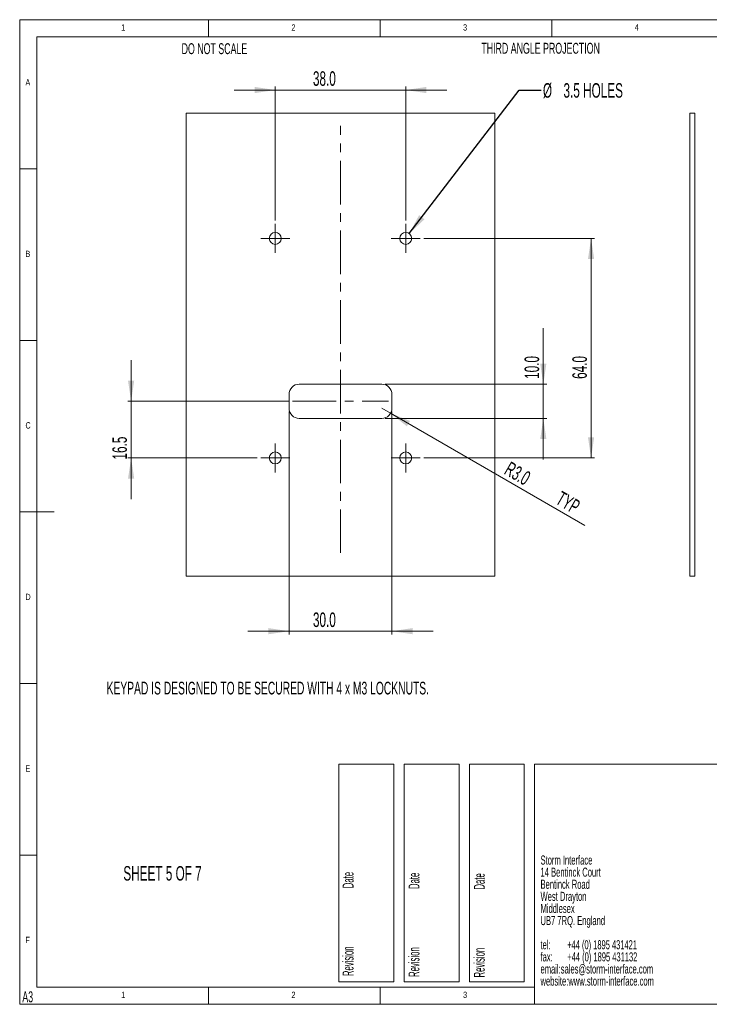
# Paper-space layout 'Sheet5' of a CAD drawing. Header units: millimetres. Extents: x 5 to 415, y 5 to 292.
# Tile 1 of 9: x 5 to 206, y 5 to 292. Entities that reach past the tile are written whole.
import ezdxf

# ---------------------------------------------------------------- set-up
doc = ezdxf.new("R2010")
doc.units = ezdxf.units.MM
doc.linetypes.add('CENTERX2', pattern=[20.32, 12.7, -2.54, 2.54, -2.54])
doc.styles.add('SLDTEXTSTYLE0', font='TXT', dxfattribs={"width": 0.605})
doc.styles.add('SLDTEXTSTYLE1', font='TXT', dxfattribs={"width": 0.75})
doc.styles.add('SLDTEXTSTYLE2', font='TXT', dxfattribs={"width": 0.567742})
doc.styles.add('SLDTEXTSTYLE3', font='TXT', dxfattribs={"width": 0.57})
doc.styles.add('SLDTEXTSTYLE4', font='TXT', dxfattribs={"width": 0.532308})
doc.dimstyles.new('SLDDIMSTYLE0', dxfattribs={"dimtxt": 4.10931, "dimasz": 6, "dimexe": 0, "dimexo": 0.0625, "dimgap": 1.027327, "dimtad": 1, "dimdec": 1, "dimrnd": 1e-09, "dimzin": 4, "dimdsep": 46, "dimtxsty": 'SLDTEXTSTYLE0', "dimsah": 1, "dimcen": 0.09, "dimadec": 0, "dimazin": 1, "dimtfac": 1, "dimtdec": 1, "dimtofl": 0, "dimtmove": 0, "dimatfit": 3, "dimfxl": 1, "dimfrac": 2, "dimtolj": 1, "dimtzin": 12, "dimarcsym": 0})
doc.dimstyles.new('SLDDIMSTYLE2', dxfattribs={"dimtxt": 4.10931, "dimasz": 6, "dimexe": 0, "dimexo": 0.0625, "dimgap": 1.027327, "dimtad": 1, "dimdec": 1, "dimrnd": 1e-09, "dimzin": 4, "dimdsep": 46, "dimtxsty": 'SLDTEXTSTYLE0', "dimsah": 1, "dimcen": 0.09, "dimadec": 0, "dimazin": 1, "dimtfac": 1, "dimtdec": 1, "dimtmove": 0, "dimatfit": 0, "dimfxl": 1, "dimfrac": 2, "dimtolj": 1, "dimtzin": 12, "dimarcsym": 0})
doc.dimstyles.new('SLDDIMSTYLE3', dxfattribs={"dimtxt": 4.10931, "dimasz": 6, "dimexe": 0, "dimexo": 0.0625, "dimgap": 1.027327, "dimtad": 1, "dimdec": 1, "dimrnd": 1e-09, "dimzin": 4, "dimdsep": 46, "dimtxsty": 'SLDTEXTSTYLE0', "dimsah": 1, "dimcen": 0, "dimadec": 0, "dimazin": 1, "dimtfac": 1, "dimtdec": 1, "dimtofl": 0, "dimtmove": 0, "dimatfit": 3, "dimfxl": 1, "dimfrac": 2, "dimtolj": 1, "dimtzin": 12, "dimarcsym": 0})
doc.dimstyles.new('SLDDIMSTYLE4', dxfattribs={"dimtxt": 0, "dimasz": 6, "dimexe": 0, "dimexo": 0.0625, "dimgap": 0, "dimtad": 0, "dimtih": 1, "dimtoh": 1, "dimdec": 0, "dimrnd": 1e-09, "dimzin": 0, "dimdsep": 46, "dimtxsty": 'Standard', "dimsah": 1, "dimcen": 0.09, "dimadec": 0, "dimazin": 0, "dimtfac": 6, "dimtdec": 0, "dimtofl": 0, "dimtmove": 0, "dimatfit": 3, "dimfxl": 1, "dimfrac": 2, "dimtolj": 1, "dimtzin": 0, "dimarcsym": 0})
doc.dimstyles.new('SLDDIMSTYLE5', dxfattribs={"dimtxt": 4.10931, "dimasz": 6, "dimexe": 0, "dimexo": 0.0625, "dimgap": 1.027327, "dimtad": 1, "dimdec": 1, "dimrnd": 1e-09, "dimzin": 12, "dimdsep": 46, "dimtxsty": 'SLDTEXTSTYLE0', "dimsah": 1, "dimcen": 0.09, "dimadec": 0, "dimazin": 3, "dimtfac": 1, "dimtdec": 1, "dimtmove": 0, "dimatfit": 0, "dimfxl": 1, "dimfrac": 2, "dimtolj": 1, "dimtzin": 12, "dimarcsym": 0})

# ---------------------------------------------------------------- blocks, each defined once
blk = doc.blocks.new('SW_NOTE_24')
at = {"color": 0, "linetype": 'Continuous', "lineweight": 0, "attachment_point": 1}
for s, insert, char_height, style in [('Storm Interface', (0, 3.4), 2.6458, 'SLDTEXTSTYLE0'), ('14 Bentinck Court', (0, -0.13), 2.6458, 'SLDTEXTSTYLE0'), ('Bentinck Road', (0, -3.66), 2.6458, 'SLDTEXTSTYLE0'), ('West Drayton', (0, -7.18), 2.6458, 'SLDTEXTSTYLE0'), ('Middlesex', (0, -10.71), 2.646, 'SLDTEXTSTYLE0'), ('UB7 7RQ. England', (0, -14.24), 2.6458, 'SLDTEXTSTYLE0'), ('tel:        +44 (0) 1895 431421', (0, -21.29), 2.6458, 'SLDTEXTSTYLE2'), ('fax:       +44 (0) 1895 431132', (0, -24.82), 2.6458, 'SLDTEXTSTYLE3'), ('email:sales@storm-interface.com', (0, -28.35), 2.6458, 'SLDTEXTSTYLE0'), ('website:www.storm-interface.com', (0, -31.88), 2.6458, 'SLDTEXTSTYLE0')]:
    blk.add_mtext(s, dxfattribs=dict(at, insert=insert, char_height=char_height, style=style))
blk = doc.blocks.new('_D_16')
at = {"color": 7, "linetype": 'Continuous', "lineweight": 0}
for p, q in [((79.46, 271.5), (67.46, 271.5)), ((79.46, 233.51), (79.46, 272.5)), ((79.46, 271.5), (117.46, 271.5)), ((117.46, 233.51), (117.46, 272.5)), ((117.46, 271.5), (129.46, 271.5))]:
    blk.add_line(p, q, dxfattribs=at)
for points in [[(79.46, 271.5), (73.46, 272.4), (73.46, 270.6)], [(117.46, 271.5), (123.46, 270.6), (123.46, 272.4)]]:
    blk.add_solid(points, dxfattribs=at)
at = {"color": 7, "linetype": 'Continuous', "lineweight": 0, "insert": (90.43, 276.96, -0.65), "char_height": 4.233, "attachment_point": 1, "style": 'SLDTEXTSTYLE0'}
blk.add_mtext('38.0', dxfattribs=at)
blk = doc.blocks.new('_D_17')
at = {"color": 7, "linetype": 'Continuous', "lineweight": 0}
for p, q in [((83.46, 177.76), (83.46, 112.76)), ((113.46, 177.76), (113.46, 112.76)), ((83.46, 113.76), (71.46, 113.76)), ((83.46, 113.76), (113.46, 113.76)), ((113.46, 113.76), (125.46, 113.76))]:
    blk.add_line(p, q, dxfattribs=at)
for points in [[(83.46, 113.76), (77.46, 114.66), (77.46, 112.86)], [(113.46, 113.76), (119.46, 112.86), (119.46, 114.66)]]:
    blk.add_solid(points, dxfattribs=at)
at = {"color": 7, "linetype": 'Continuous', "lineweight": 0, "insert": (90.43, 119.21, -0.65), "char_height": 4.233, "attachment_point": 1, "style": 'SLDTEXTSTYLE0'}
blk.add_mtext('30.0', dxfattribs=at)
blk = doc.blocks.new('_D_18')
at = {"color": 7, "linetype": 'Continuous', "lineweight": 0}
for p, q in [((122.71, 228.26), (172.46, 228.26)), ((171.46, 228.26), (171.46, 164.26)), ((122.71, 164.26), (172.46, 164.26))]:
    blk.add_line(p, q, dxfattribs=at)
for points in [[(171.46, 228.26), (170.56, 222.26), (172.36, 222.26)], [(171.46, 164.26), (172.36, 170.26), (170.56, 170.26)]]:
    blk.add_solid(points, dxfattribs=at)
at = {"color": 7, "linetype": 'Continuous', "lineweight": 0, "insert": (166, 187.3, -0.65), "char_height": 4.233, "attachment_point": 1, "rotation": 90, "style": 'SLDTEXTSTYLE0'}
blk.add_mtext('64.0', dxfattribs=at)
blk = doc.blocks.new('_D_19')
at = {"color": 7, "linetype": 'Continuous', "lineweight": 0}
for p, q in [((157.54, 185.76), (157.54, 202.04)), ((111.46, 185.76), (158.54, 185.76)), ((157.54, 185.76), (157.54, 175.76)), ((111.46, 175.76), (158.54, 175.76)), ((157.54, 175.76), (157.54, 163.76))]:
    blk.add_line(p, q, dxfattribs=at)
for points in [[(157.54, 185.76), (158.44, 191.76), (156.64, 191.76)], [(157.54, 175.76), (156.64, 169.76), (158.44, 169.76)]]:
    blk.add_solid(points, dxfattribs=at)
at = {"color": 7, "linetype": 'Continuous', "lineweight": 0, "insert": (152.09, 187.3, -0.65), "char_height": 4.233, "attachment_point": 1, "rotation": 90, "style": 'SLDTEXTSTYLE0'}
blk.add_mtext('10.0', dxfattribs=at)
blk = doc.blocks.new('_D_20')
at = {"color": 7, "linetype": 'Continuous', "lineweight": 0}
for q in [(110.46, 178.76), (169.68, 144.56)]:
    blk.add_line((113.05, 177.26), q, dxfattribs=at)
blk.add_solid([(113.05, 177.26), (117.8, 173.48), (118.7, 175.04)], dxfattribs=at)
at = {"color": 7, "linetype": 'Continuous', "lineweight": 0, "char_height": 4.233, "attachment_point": 1, "rotation": 330, "style": 'SLDTEXTSTYLE0'}
for s, insert in [('R3.0', (147.97, 163.39, -0.65)), ('TYP', (162.92, 154.76, -0.65))]:
    blk.add_mtext(s, dxfattribs=dict(at, insert=insert))
blk = doc.blocks.new('_D_21')
at = {"color": 7, "linetype": 'Continuous', "lineweight": 0}
for p, q in [((37.46, 180.76), (37.46, 192.76)), ((83.46, 180.76), (36.46, 180.76)), ((37.46, 180.76), (37.46, 164.26)), ((74.21, 164.26), (36.46, 164.26)), ((37.46, 164.26), (37.46, 152.26))]:
    blk.add_line(p, q, dxfattribs=at)
for points in [[(37.46, 180.76), (38.36, 186.76), (36.56, 186.76)], [(37.46, 164.26), (36.56, 158.26), (38.36, 158.26)]]:
    blk.add_solid(points, dxfattribs=at)
at = {"color": 7, "linetype": 'Continuous', "lineweight": 0, "insert": (32, 163.8, -0.65), "char_height": 4.233, "attachment_point": 1, "rotation": 90, "style": 'SLDTEXTSTYLE0'}
blk.add_mtext('16.5', dxfattribs=at)
blk = doc.blocks.new('SW_NOTE_28')
at = {"color": 0, "linetype": 'Continuous', "lineweight": 0, "char_height": 4.233, "attachment_point": 1, "style": 'SLDTEXTSTYLE0'}
for s, insert in [('%%c', (0.53, 2.06)), ('3.5 HOLES', (6.52, 2.06))]:
    blk.add_mtext(s, dxfattribs=dict(at, insert=insert))
blk = doc.blocks.new('SW_CENTERMARKSYMBOL_8')
at = {"color": 0, "linetype": 'Continuous', "lineweight": 0}
for p, q in [((0, 2.5), (0, 4.25)), ((-2.5, 0), (-4.25, 0)), ((0, 0), (-2.5, 0)), ((0, 0), (0, 2.5)), ((0, 0), (0, -2.5)), ((0, 0), (2.5, 0)), ((2.5, 0), (4.25, 0)), ((0, -2.5), (0, -4.25))]:
    blk.add_line(p, q, dxfattribs=at)
blk = doc.blocks.new('SW_CENTERMARKSYMBOL_9')
at = {"color": 0, "linetype": 'Continuous', "lineweight": 0}
for p, q in [((0, 2.5), (0, 4.25)), ((-2.5, 0), (-4.25, 0)), ((0, 0), (-2.5, 0)), ((0, 0), (0, 2.5)), ((0, 0), (0, -2.5)), ((0, 0), (2.5, 0)), ((2.5, 0), (4.25, 0)), ((0, -2.5), (0, -4.25))]:
    blk.add_line(p, q, dxfattribs=at)
blk = doc.blocks.new('SW_CENTERMARKSYMBOL_10')
at = {"color": 0, "linetype": 'Continuous', "lineweight": 0}
for p, q in [((0, 2.5), (0, 4.25)), ((-2.5, 0), (-4.25, 0)), ((0, 0), (-2.5, 0)), ((0, 0), (0, 2.5)), ((0, 0), (0, -2.5)), ((0, 0), (2.5, 0)), ((2.5, 0), (4.25, 0)), ((0, -2.5), (0, -4.25))]:
    blk.add_line(p, q, dxfattribs=at)
blk = doc.blocks.new('SW_CENTERMARKSYMBOL_11')
at = {"color": 0, "linetype": 'Continuous', "lineweight": 0}
for p, q in [((0, 2.5), (0, 4.25)), ((-2.5, 0), (-4.25, 0)), ((0, 0), (-2.5, 0)), ((0, 0), (0, 2.5)), ((0, 0), (0, -2.5)), ((0, 0), (2.5, 0)), ((2.5, 0), (4.25, 0)), ((0, -2.5), (0, -4.25))]:
    blk.add_line(p, q, dxfattribs=at)

psp = doc.layouts.new('Sheet5')

# ---------------------------------------------------------------- linework, layer by layer
at = {"color": 7, "linetype": 'Continuous', "lineweight": 0}
for p, q in [((415, 292), (5, 292)), ((5, 292), (5, 5)), ((60, 287), (60, 292)), ((110, 292), (110, 287)), ((160, 287), (160, 292)), ((410, 287), (10, 287)), ((10, 287), (10, 10)), ((10, 248.5), (5, 248.5)), ((5, 198.5), (10, 198.5)), ((5, 148.5), (15, 148.5)), ((5, 98.5), (10, 98.5)), ((98, 75), (114, 75)), ((98, 75), (98, 11.5)), ((114, 75), (114, 11.5)), ((117, 75), (133, 75)), ((117, 75), (117, 11.5)), ((133, 75), (133, 11.5)), ((136, 75), (152, 75)), ((136, 75), (136, 11.5)), ((152, 75), (152, 11.5)), ((415, 75), (155, 75)), ((155, 75), (155, 5)), ((10, 48.5), (5, 48.5)), ((98, 11.5), (114, 11.5)), ((117, 11.5), (133, 11.5)), ((136, 11.5), (152, 11.5)), ((10, 10), (155, 10)), ((60, 5), (60, 10)), ((110, 10), (110, 5)), ((5, 5), (415, 5)), ((123.11, 5), (123.11, 5))]:
    psp.add_line(p, q, dxfattribs=at)
at = {"color": 7, "linetype": 'Continuous', "lineweight": 15}
for p, q in [((143.46, 264.76), (53.46, 264.76)), ((53.46, 264.76), (53.46, 129.76)), ((143.46, 129.76), (143.46, 264.76)), ((200.23, 129.76), (200.23, 264.76)), ((200.23, 264.76), (201.73, 264.76)), ((201.73, 129.76), (201.73, 264.76)), ((110.46, 185.76), (86.46, 185.76)), ((83.46, 182.76), (83.46, 178.76)), ((113.46, 178.76), (113.46, 182.76)), ((86.46, 175.76), (110.46, 175.76)), ((53.46, 129.76), (143.46, 129.76)), ((200.23, 129.76), (201.73, 129.76))]:
    psp.add_line(p, q, dxfattribs=at)
at = {"color": 7, "linetype": 'CENTERX2', "lineweight": 0}
for p, q in [((98.46, 136.56), (98.46, 261.03)), ((84.46, 180.76), (112.46, 180.76))]:
    psp.add_line(p, q, dxfattribs=at)
at = {"color": 7, "linetype": 'Continuous', "lineweight": 15}
for centre in [(79.46, 228.26), (117.46, 228.26), (79.46, 164.26), (117.46, 164.26)]:
    psp.add_circle(centre, 1.75, dxfattribs=at)
for centre, start, end in [((86.46, 182.76), 90, 180), ((110.46, 182.76), 0, 90), ((86.46, 178.76), 180, 270), ((110.46, 178.76), 270, 0)]:
    psp.add_arc(centre, 3, start, end, dxfattribs=at)

# ---------------------------------------------------------------- block references
at = {"color": 7, "linetype": 'Continuous', "lineweight": 0}
for name, p in [('SW_NOTE_28', (156.9, 271.44)), ('SW_CENTERMARKSYMBOL_8', (79.46, 228.26)), ('SW_CENTERMARKSYMBOL_9', (117.46, 228.26)), ('SW_CENTERMARKSYMBOL_11', (79.46, 164.26)), ('SW_CENTERMARKSYMBOL_10', (117.46, 164.26)), ('SW_NOTE_24', (156.73, 44.97))]:
    psp.add_blockref(name, p, dxfattribs=at)

# ---------------------------------------------------------------- texts
at = {"color": 7, "linetype": 'Continuous', "lineweight": 0, "attachment_point": 1}
for s, insert, char_height, style in [('1', (34.58, 290.67), 1.85, 'SLDTEXTSTYLE1'), ('2', (84.17, 290.67), 1.85, 'SLDTEXTSTYLE1'), ('3', (134.17, 290.67), 1.85, 'SLDTEXTSTYLE1'), ('4', (184.17, 290.67), 1.85, 'SLDTEXTSTYLE1'), ('DO NOT SCALE', (52.17, 285.14), 3.175, 'SLDTEXTSTYLE0'), ('THIRD ANGLE PROJECTION', (139.49, 285.26), 3.175, 'SLDTEXTSTYLE0'), ('A', (6.67, 274.67), 1.85, 'SLDTEXTSTYLE1'), ('B', (6.67, 224.67), 1.85, 'SLDTEXTSTYLE1'), ('C', (6.67, 174.67), 1.85, 'SLDTEXTSTYLE1'), ('D', (6.67, 124.67), 1.85, 'SLDTEXTSTYLE1'), ('KEYPAD IS DESIGNED TO BE SECURED WITH 4 x M3 LOCKNUTS.', (30.32, 99.02), 3.7042, 'SLDTEXTSTYLE0'), ('E', (6.67, 74.67), 1.85, 'SLDTEXTSTYLE1'), ('SHEET 5 OF 7', (35.19, 45.29), 4.2333, 'SLDTEXTSTYLE0'), ('F', (6.67, 24.67), 1.85, 'SLDTEXTSTYLE1'), ('A3', (5.76, 8.76), 3.175, 'SLDTEXTSTYLE0'), ('1', (34.58, 8.67), 1.85, 'SLDTEXTSTYLE1'), ('2', (84.17, 8.67), 1.85, 'SLDTEXTSTYLE1'), ('3', (134.17, 8.67), 1.85, 'SLDTEXTSTYLE1')]:
    psp.add_mtext(s, dxfattribs=dict(at, insert=insert, char_height=char_height, style=style))
at = {"color": 7, "linetype": 'Continuous', "lineweight": 0, "char_height": 3.175, "attachment_point": 1, "rotation": 90, "style": 'SLDTEXTSTYLE4'}
for insert in [(99.08, 13.21), (118.28, 12.97), (137.31, 12.81)]:
    psp.add_mtext('Revision                           Date', dxfattribs=dict(at, insert=insert))

# ---------------------------------------------------------------- dimensions: what is measured, and where the dimension line sits
at = {"color": 7, "linetype": 'Continuous', "lineweight": 0}
for base, p1, p2, picture, middle in [((117.46, 271.5), (79.46, 232.51), (117.46, 232.51), '_D_16', (97.8, 271.5)), ((113.46, 113.76), (83.46, 178.76), (113.46, 178.76), '_D_17', (97.8, 113.76))]:
    dim = psp.add_linear_dim(base=base, p1=p1, p2=p2, dimstyle='SLDDIMSTYLE2', dxfattribs=at)
    dim.commit()
    dim.dimension.update_dxf_attribs({"geometry": picture, "text_midpoint": middle, "dimtype": 160})
for base, p1, p2, dimstyle, picture, middle in [((171.46, 164.26), (121.71, 228.26), (121.71, 164.26), 'SLDDIMSTYLE0', '_D_18', (171.46, 194.67)), ((157.54, 175.76), (110.46, 185.76), (110.46, 175.76), 'SLDDIMSTYLE2', '_D_19', (157.54, 194.67)), ((37.46, 164.26), (84.46, 180.76), (75.21, 164.26), 'SLDDIMSTYLE5', '_D_21', (37.46, 171.17))]:
    dim = psp.add_linear_dim(base=base, p1=p1, p2=p2, angle=90, dimstyle=dimstyle, dxfattribs=at)
    dim.commit()
    dim.dimension.update_dxf_attribs({"geometry": picture, "text_midpoint": middle, "dimtype": 160})
dim = psp.add_radius_dim(center=(110.46, 178.76), mpoint=(113.05, 177.26), text='<> TYP', dimstyle='SLDDIMSTYLE3', dxfattribs=at)
dim.commit()
dim.dimension.update_dxf_attribs({"geometry": '_D_20', "text_midpoint": (157.54, 151.57), "dimtype": 164})

# ---------------------------------------------------------------- leaders
psp.add_leader([(118.49, 229.67), (150.55, 271.44), (156.9, 271.44)], dimstyle='SLDDIMSTYLE4', dxfattribs=at)

doc.saveas('drawing.dxf')
